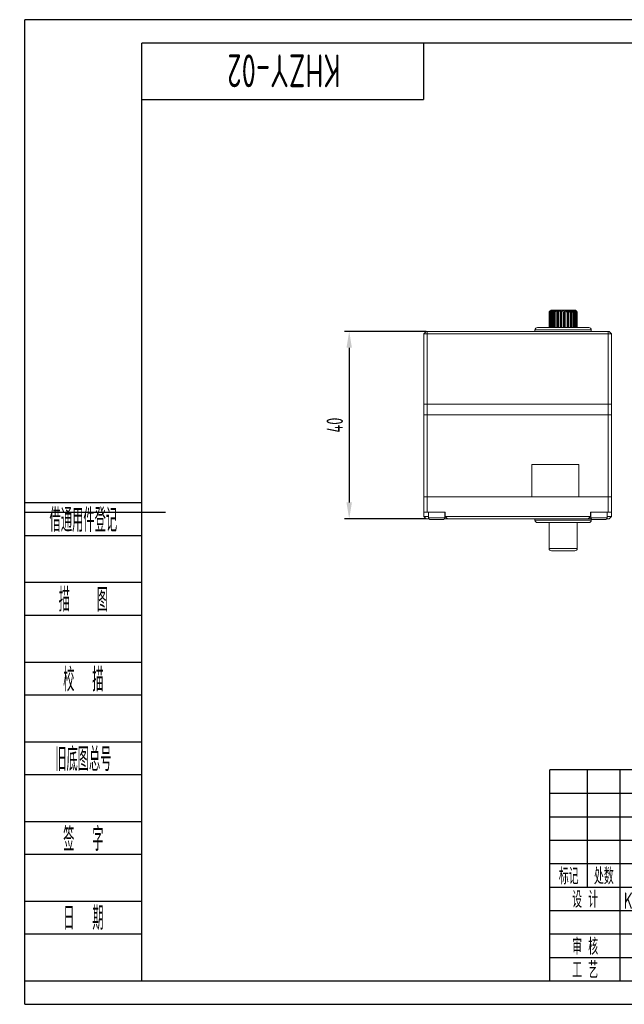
# Model space of a CAD drawing. Header units: inches. Extents: x -26 to 276, y -5 to 205.
# Tile 1 of 2: x -26 to 103, y -5 to 205. Entities that reach past the tile are written whole.
import ezdxf
from ezdxf.enums import TextEntityAlignment as Align

# ---------------------------------------------------------------- set-up
doc = ezdxf.new("R2010")
doc.units = ezdxf.units.IN
doc.header["$MEASUREMENT"] = 0
for name, color, linetype in [('02___PRT_ALL_AXES', 7, 'Continuous'), ('1轮廓实线层', 7, 'Continuous'), ('2细线层', 4, 'Continuous'), ('6文字层', 3, 'Continuous'), ('7标注层', 4, 'Continuous'), ('图框层', 7, 'Continuous')]:
    doc.layers.add(name, color=color, linetype=linetype)
doc.styles.add('PC_TEXTSTYLE', font='ISOCP.SHX', dxfattribs={"width": 0.707, "bigfont": 'GBCBIG.SHX'})
doc.dimstyles.new('GB_LINEAR', dxfattribs={"dimtxt": 3.5, "dimasz": 3.5, "dimexe": 1, "dimexo": 0, "dimgap": 1.5, "dimtad": 1, "dimdsep": 46, "dimtxsty": 'PC_TEXTSTYLE', "dimcen": 0, "dimclrd": 256, "dimclrt": 3, "dimadec": 0, "dimazin": 2, "dimtp": 0.1, "dimtm": 0.1, "dimtfac": 0.71, "dimtdec": 3, "dimtmove": 0, "dimatfit": 3, "dimfxl": 1, "dimtfill": 1, "dimarcsym": 0})

# ---------------------------------------------------------------- blocks, each defined once
blk = doc.blocks.new('ZwmFrameMain_A4^_^无分区图框^_^landscape')
at = {"layer": '1轮廓实线层'}
for p, q in [((123.5, 205), (123.5, 195)), ((0, 0), (0, 200)), ((267, 200), (0, 200)), ((267, 200), (267, 0)), ((-25, 100), (5, 100)), ((272, 100), (262, 100)), ((123.5, -5), (123.5, 5)), ((0, 0), (267, 0))]:
    blk.add_line(p, q, dxfattribs=at)
at = {"layer": '2细线层'}
for p, q in [((-25, -5), (-25, 205)), ((272, 205), (-25, 205)), ((272, 205), (272, -5)), ((-25, -5), (272, -5))]:
    blk.add_line(p, q, dxfattribs=at)
blk = doc.blocks.new('ZwmFrameMain_标题栏1')
at = {"layer": '1轮廓实线层'}
for p, q in [((-180, 0), (-180, 45)), ((0, 45), (-180, 45)), ((-172, 20), (-172, 45)), ((-165, 20), (-165, 45)), ((-145, 20), (-145, 45)), ((-130, 20), (-130, 45)), ((-120, 0), (-120, 45)), ((0, 0), (0, 45)), ((-60, 30), (0, 30)), ((-180, 20), (-60, 20)), ((-165, 0), (-165, 20)), ((-150, 0), (-150, 20)), ((-135, 0), (-135, 20)), ((-60, 15), (0, 15)), ((-180, 0), (0, 0))]:
    blk.add_line(p, q, dxfattribs=at)
at = {"layer": '1轮廓实线层', "color": 7}
for p, q in [((-60, 0), (-60, 45)), ((-180, 25), (-120, 25))]:
    blk.add_line(p, q, dxfattribs=at)
at = {"layer": '2细线层'}
for p, q in [((-180, 40), (-120, 40)), ((-180, 35), (-120, 35)), ((-180, 30), (-120, 30)), ((-90, 0), (-90, 20)), ((-75, 6), (-75, 20)), ((-180, 15), (-120, 15)), ((-120, 14), (-60, 14)), ((-112.5, 6), (-112.5, 14)), ((-105, 6), (-105, 14)), ((-97.5, 6), (-97.5, 14)), ((-180, 10), (-120, 10)), ((-180, 5), (-120, 5)), ((-120, 6), (-60, 6))]:
    blk.add_line(p, q, dxfattribs=at)
at = {"layer": '6文字层', "style": 'PC_TEXTSTYLE', "width": 0.667}
for s, p in [('标记', (-176, 22.5)), ('处数', (-168.5, 22.5)), (' 更改文件号 ', (-155, 22.5)), (' 签 字 ', (-137.5, 22.5)), (' 日期 ', (-125, 22.5)), (' 设 计 ', (-172.5, 17.51)), (' 标准化 ', (-142.5, 17.51)), (' 图 样 标 记 ', (-105, 17)), (' 重 量 ', (-82.5, 17)), (' 比 例 ', (-67.5, 17)), (' 审 核 ', (-172.5, 7.5)), (' 工 艺 ', (-172.5, 2.5)), (' 日 期 ', (-142.5, 2.5)), ('共       页', (-105, 3)), ('第       页', (-75, 3))]:
    blk.add_text(s, height=3.5, dxfattribs=at).set_placement(p, align=Align.MIDDLE)
at = {"layer": '6文字层', "style": 'PC_TEXTSTYLE', "flags": 8}
for tag, height, width, p, p2 in [('企业名称', 5, 3.445461, (-54.29, 34.82), (-5.27, 34.82)), ('产品名称或材料标记', 7, 1.034456, (-113.46, 28.64), (-66.42, 28.64)), ('图样名称', 5, 3.480264, (-54.79, 19.98), (-5.27, 19.98)), ('标准化', 3.5, 1.756036, (-133.83, 15.37), (-120.75, 15.37)), ('重量', 3.5, 2.448074, (-88.46, 7.54), (-76.55, 7.54)), ('比例', 3.5, 2.367734, (-73.35, 7.54), (-61.93, 7.54)), ('图样代号', 5, 3.489916, (-54.79, 5.63), (-5.52, 5.63)), ('审核', 3.5, 2.723972, (-163.99, 5.37), (-150.63, 5.37)), ('工艺', 3.5, 2.851598, (-164.21, 0.37), (-150.89, 0.37)), ('日期', 3.5, 2.733185, (-133.83, 0.37), (-120.75, 0.37)), ('共几页', 3.5, 0.953151, (-108.58, 1.48), (-101.56, 1.48))]:
    blk.add_attdef(tag, text='', height=height, dxfattribs=dict(at, width=width)).set_placement(p, p2, align=Align.FIT)
at = {"layer": '6文字层', "style": 'PC_TEXTSTYLE', "width": 9.901758, "flags": 8}
blk.add_attdef('设计', text='', height=3.5, rotation=359.5768, dxfattribs=at).set_placement((-164.23, 15.37), (-150.37, 15.27), align=Align.FIT)
at = {"layer": '6文字层', "color": 3, "style": 'PC_TEXTSTYLE', "width": 0.96618, "flags": 8}
blk.add_attdef('第几页', text='', height=3.5, dxfattribs=at).set_placement((-78.29, 1.5), (-71.16, 1.5), align=Align.FIT)
at = {"layer": '6文字层', "color": 0, "style": 'PC_TEXTSTYLE', "width": 0.715273, "flags": 8}
blk.add_attdef('图纸张数', text='', height=3.5, dxfattribs=at).set_placement((-2.66, -3.87), (4.46, -3.87), align=Align.FIT)
blk = doc.blocks.new('ZwmFrameMain_图样代号')
at = {"layer": '2细线层', "linetype": 'Continuous'}
for p in [(60, 0), (0, -12)]:
    blk.add_line(p, (60, -12), dxfattribs=at)
at = {"layer": '6文字层', "style": 'PC_TEXTSTYLE', "width": 2.827942}
blk.add_attdef('图样代号', text='', height=7, rotation=180, dxfattribs=at).set_placement((58.24, -2.4), (2.35, -2.4), align=Align.FIT)
blk = doc.blocks.new('ZwmFrameMain_附加栏')
at = {"layer": '2细线层'}
for p, q in [((-25, 102), (0, 102)), ((-25, 95), (0, 95)), ((-25, 85), (0, 85)), ((-25, 78), (0, 78)), ((-25, 68), (0, 68)), ((-25, 61), (0, 61)), ((-25, 51), (0, 51)), ((-25, 44), (0, 44)), ((-25, 34), (0, 34)), ((-25, 27), (0, 27)), ((-25, 17), (0, 17)), ((-25, 10), (0, 10)), ((-25, 0), (0, 0))]:
    blk.add_line(p, q, dxfattribs=at)
at = {"layer": '6文字层', "color": 3, "style": 'PC_TEXTSTYLE'}
for s, width, p in [('借通用件登记', 0.667, (-12.5, 98.5)), ('描   图', 0.6667, (-12.5, 81.5)), ('校  描', 0.667, (-12.5, 64.5)), ('旧底图总号', 0.667, (-12.5, 47.5)), ('签  字', 0.667, (-12.5, 30.5)), ('日  期', 0.667, (-12.49, 13.6))]:
    blk.add_text(s, height=5, dxfattribs=dict(at, width=width)).set_placement(p, align=Align.MIDDLE)
at = {"layer": '6文字层', "style": 'PC_TEXTSTYLE'}
for tag, width, p, p2 in [('借通用件登记', 0.671328, (-23.44, 86.36), (-1.25, 86.36)), ('描图', 2.120922, (-23.44, 69.36), (-1.25, 69.36)), ('校图', 2.149976, (-23.75, 52.06), (-1.25, 52.06)), ('旧底图总号', 0.761452, (-22.84, 35.67), (-1.86, 35.67)), ('签字', 2.026939, (-23.14, 18.37), (-1.56, 18.37)), ('日期', 1.89999, (-22.84, 1.37), (-2.17, 1.37))]:
    blk.add_attdef(tag, text='', height=5, dxfattribs=dict(at, width=width)).set_placement(p, p2, align=Align.FIT)
blk = doc.blocks.new('*D5')
at = {"layer": '7标注层', "color": 0, "lineweight": -2}
for p, q in [((60.63, 138.53), (43.19, 138.53)), ((60.63, 98.53), (43.19, 98.53))]:
    blk.add_line(p, q, dxfattribs=at)
at = {"layer": '7标注层', "lineweight": -2}
blk.add_line((44.19, 135.03), (44.19, 102.03), dxfattribs=at)
at = {"layer": '7标注层'}
for points in [[(44.77, 135.03), (43.61, 135.03), (44.19, 138.53)], [(43.61, 102.03), (44.77, 102.03), (44.19, 98.53)]]:
    blk.add_solid(points, dxfattribs=at)
at = {"layer": 'Defpoints', "color": 0}
for p in [(60.63, 138.53), (44.19, 98.53), (60.63, 98.53)]:
    blk.add_point(p, dxfattribs=at)
at = {"layer": '7标注层', "color": 3, "insert": (41.11, 118.53), "char_height": 3.5, "attachment_point": 5, "rotation": 90, "style": 'PC_TEXTSTYLE', "bg_fill": 3, "box_fill_scale": 1.25, "bg_fill_color": 257, "bg_fill_transparency": 0}
blk.add_mtext('40', dxfattribs=at)

msp = doc.modelspace()

# ---------------------------------------------------------------- linework, layer by layer
at = {"color": 7, "lineweight": 0}
for p, q in [((87.175, 143.002), (86.877, 142.681)), ((86.906, 142.746), (87.032, 142.873)), ((86.911, 142.681), (87.239, 142.982)), ((87.032, 142.873), (87.035, 142.876)), ((87.035, 142.876), (87.159, 142.999)), ((87.276, 142.938), (87.085, 142.681)), ((87.159, 142.999), (87.221, 143.06)), ((87.163, 142.681), (87.529, 143.01)), ((87.229, 143.06), (87.175, 143.002)), ((87.221, 143.06), (87.236, 143.074)), ((87.221, 143.06), (87.221, 143.05)), ((87.236, 143.067), (87.229, 143.06)), ((87.236, 143.074), (87.242, 143.081)), ((87.249, 143.081), (87.236, 143.067)), ((87.239, 142.982), (87.272, 143.011)), ((87.242, 143.081), (87.662, 143.081)), ((87.272, 143.011), (87.276, 143.016)), ((87.276, 143.016), (87.293, 143.031)), ((87.302, 142.972), (87.276, 142.938)), ((87.293, 143.031), (87.325, 143.06)), ((87.318, 142.993), (87.302, 142.972)), ((87.368, 143.06), (87.318, 142.993)), ((87.325, 143.06), (87.35, 143.081)), ((87.325, 143.06), (87.325, 143.003)), ((87.372, 143.065), (87.368, 143.06)), ((87.374, 143.067), (87.372, 143.065)), ((87.382, 143.081), (87.374, 143.067)), ((87.574, 142.96), (87.429, 142.711)), ((87.596, 142.938), (87.464, 142.681)), ((87.529, 143.01), (87.586, 143.06)), ((87.581, 142.681), (87.901, 142.981)), ((87.586, 143.06), (87.612, 143.081)), ((87.586, 143.06), (87.586, 142.96)), ((87.6, 142.946), (87.596, 142.938)), ((87.611, 142.966), (87.6, 142.946)), ((87.658, 143.056), (87.611, 142.966)), ((87.66, 143.06), (87.658, 143.056)), ((87.668, 143.081), (87.66, 143.06)), ((87.668, 143.081), (92.378, 143.081)), ((87.969, 142.96), (87.847, 142.581)), ((87.901, 142.981), (87.927, 143.005)), ((87.927, 143.005), (87.939, 143.016)), ((87.939, 143.016), (87.986, 143.06)), ((87.973, 142.981), (88.067, 142.981)), ((87.986, 143.06), (88.013, 143.081)), ((87.986, 143.06), (87.986, 142.96)), ((88.067, 142.981), (87.991, 142.681)), ((88.087, 143.06), (88.067, 142.981)), ((88.089, 143.065), (88.087, 143.06)), ((88.089, 143.081), (88.089, 143.075)), ((88.089, 143.075), (88.089, 143.065)), ((88.139, 142.681), (88.413, 142.968)), ((88.413, 142.968), (88.425, 142.981)), ((88.425, 142.981), (88.441, 142.998)), ((88.441, 142.998), (88.45, 143.007)), ((88.45, 143.007), (88.501, 143.06)), ((88.481, 142.96), (88.463, 142.581)), ((88.501, 143.06), (88.526, 143.081)), ((88.501, 143.06), (88.501, 142.963)), ((88.618, 143.081), (88.623, 143.06)), ((88.623, 143.06), (88.625, 142.981)), ((88.625, 142.981), (88.632, 142.681)), ((88.629, 142.581), (88.944, 142.96)), ((88.802, 142.681), (89.021, 142.962)), ((89.021, 142.962), (89.036, 142.981)), ((89.036, 142.981), (89.047, 142.995)), ((89.047, 142.995), (89.099, 143.06)), ((89.075, 142.96), (89.163, 142.581)), ((89.099, 143.06), (89.12, 143.081)), ((89.099, 143.06), (89.099, 142.981)), ((89.222, 143.081), (89.233, 143.06)), ((89.233, 143.06), (89.257, 142.981)), ((89.233, 142.981), (89.233, 143.06)), ((89.257, 142.981), (89.347, 142.681)), ((89.344, 142.581), (89.578, 142.96)), ((89.529, 142.681), (89.683, 142.959)), ((89.683, 142.959), (89.697, 142.983)), ((89.697, 142.983), (89.741, 143.06)), ((89.727, 142.939), (89.81, 142.773)), ((89.737, 142.981), (89.81, 142.981)), ((89.741, 143.06), (89.758, 143.081)), ((89.741, 143.06), (89.741, 142.981)), ((89.862, 143.081), (89.879, 143.06)), ((89.879, 143.06), (89.924, 142.981)), ((89.879, 142.981), (89.879, 143.06)), ((89.924, 142.981), (90.091, 142.681)), ((90.088, 142.581), (90.227, 142.96)), ((90.273, 142.681), (90.358, 142.964)), ((90.358, 142.964), (90.361, 142.975)), ((90.361, 142.975), (90.363, 142.981)), ((90.363, 142.981), (90.387, 143.06)), ((90.363, 142.96), (90.64, 142.581)), ((90.387, 143.06), (90.398, 143.081)), ((90.387, 143.06), (90.387, 142.981)), ((90.5, 143.081), (90.521, 143.06)), ((90.521, 143.06), (90.584, 142.981)), ((90.521, 142.981), (90.521, 143.06)), ((90.584, 142.981), (90.817, 142.681)), ((90.815, 142.581), (90.85, 142.96)), ((90.975, 142.96), (91.323, 142.581)), ((90.988, 142.681), (90.995, 142.981)), ((90.995, 142.981), (90.997, 143.06)), ((90.997, 143.06), (91.002, 143.081)), ((91.094, 143.081), (91.118, 143.06)), ((91.118, 143.06), (91.195, 142.981)), ((91.118, 142.981), (91.118, 143.06)), ((91.195, 142.981), (91.455, 142.708)), ((91.53, 143.075), (91.531, 143.081)), ((91.532, 143.06), (91.53, 143.075)), ((91.553, 142.981), (91.532, 143.06)), ((91.629, 142.681), (91.553, 142.981)), ((91.572, 142.905), (91.911, 142.581)), ((91.607, 143.081), (91.633, 143.06)), ((91.633, 143.06), (91.719, 142.981)), ((91.633, 142.981), (91.633, 143.06)), ((91.719, 142.981), (91.807, 142.899)), ((91.807, 142.899), (91.957, 142.758)), ((91.96, 143.06), (91.951, 143.081)), ((91.961, 143.056), (91.96, 143.06)), ((92.156, 142.681), (91.961, 143.056)), ((92.001, 142.981), (92.017, 142.981)), ((92.007, 143.081), (92.034, 143.06)), ((92.034, 143.06), (92.155, 142.953)), ((92.034, 142.981), (92.034, 143.06)), ((92.068, 142.851), (92.201, 142.731)), ((92.155, 142.953), (92.171, 142.938)), ((92.171, 142.938), (92.457, 142.681)), ((92.241, 143.074), (92.237, 143.081)), ((92.252, 143.06), (92.241, 143.074)), ((92.326, 142.961), (92.252, 143.06)), ((92.27, 143.081), (92.278, 143.074)), ((92.278, 143.074), (92.286, 143.067)), ((92.286, 143.067), (92.294, 143.06)), ((92.294, 143.06), (92.326, 143.031)), ((92.294, 143.003), (92.294, 143.06)), ((92.326, 143.031), (92.366, 142.995)), ((92.535, 142.681), (92.326, 142.961)), ((92.366, 142.995), (92.386, 142.977)), ((92.374, 143.077), (92.371, 143.081)), ((92.39, 143.06), (92.374, 143.077)), ((92.378, 143.081), (92.391, 143.067)), ((92.386, 142.977), (92.429, 142.938)), ((92.431, 143.017), (92.39, 143.06)), ((92.391, 143.067), (92.395, 143.064)), ((92.395, 143.064), (92.399, 143.06)), ((92.399, 143.06), (92.429, 143.03)), ((92.399, 143.05), (92.399, 143.06)), ((92.429, 143.03), (92.461, 142.999)), ((92.429, 142.938), (92.709, 142.681)), ((92.743, 142.681), (92.431, 143.017)), ((92.461, 142.999), (92.587, 142.873)), ((92.587, 142.873), (92.714, 142.746)), ((86.841, 142.681), (86.859, 142.698)), ((86.841, 139.331), (86.841, 142.681)), ((86.877, 142.605), (86.853, 142.581)), ((86.853, 142.581), (86.876, 142.581)), ((86.853, 142.581), (86.853, 139.331)), ((86.859, 142.698), (86.906, 142.746)), ((86.876, 139.331), (86.876, 142.581)), ((86.877, 142.681), (86.911, 142.681)), ((86.877, 142.681), (86.877, 139.331)), ((86.911, 139.331), (86.911, 142.681)), ((87.085, 142.668), (87.016, 142.581)), ((87.016, 142.581), (87.084, 142.581)), ((87.016, 142.581), (87.016, 139.331)), ((87.084, 139.331), (87.084, 142.581)), ((87.085, 142.681), (87.163, 142.681)), ((87.085, 142.681), (87.085, 139.331)), ((87.163, 139.331), (87.163, 142.681)), ((87.429, 142.711), (87.354, 142.581)), ((87.354, 142.581), (87.462, 142.581)), ((87.354, 142.581), (87.354, 139.331)), ((87.462, 139.331), (87.462, 142.581)), ((87.464, 142.681), (87.581, 142.681)), ((87.464, 142.681), (87.464, 139.331)), ((87.581, 139.331), (87.581, 142.681)), ((87.847, 142.581), (87.988, 142.581)), ((87.847, 142.581), (87.847, 139.331)), ((87.988, 139.331), (87.988, 142.581)), ((87.991, 142.681), (88.139, 142.681)), ((87.991, 142.681), (87.991, 139.331)), ((88.139, 139.331), (88.139, 142.681)), ((88.463, 142.581), (88.629, 142.581)), ((88.463, 142.581), (88.463, 139.331)), ((88.629, 139.331), (88.629, 142.581)), ((88.632, 142.681), (88.802, 142.681)), ((88.632, 142.681), (88.632, 139.331)), ((88.802, 139.331), (88.802, 142.681)), ((89.163, 142.581), (89.344, 142.581)), ((89.163, 142.581), (89.163, 139.331)), ((89.344, 139.331), (89.344, 142.581)), ((89.347, 142.681), (89.529, 142.681)), ((89.347, 142.681), (89.347, 139.331)), ((89.529, 139.331), (89.529, 142.681)), ((89.81, 142.773), (89.905, 142.581)), ((89.905, 142.581), (90.088, 142.581)), ((89.905, 142.581), (89.905, 139.331)), ((90.088, 139.331), (90.088, 142.581)), ((90.091, 142.681), (90.273, 142.681)), ((90.091, 142.681), (90.091, 139.331)), ((90.273, 139.331), (90.273, 142.681)), ((90.64, 142.581), (90.815, 142.581)), ((90.64, 142.581), (90.64, 139.331)), ((90.815, 139.331), (90.815, 142.581)), ((90.817, 142.681), (90.988, 142.681)), ((90.817, 142.681), (90.817, 139.331)), ((90.988, 139.331), (90.988, 142.681)), ((91.323, 142.581), (91.478, 142.581)), ((91.323, 142.581), (91.323, 139.331)), ((91.455, 142.708), (91.48, 142.681)), ((91.478, 139.331), (91.478, 142.581)), ((91.48, 142.681), (91.629, 142.681)), ((91.48, 142.681), (91.48, 139.331)), ((91.629, 139.331), (91.629, 142.681)), ((91.911, 142.581), (92.037, 142.581)), ((91.911, 142.581), (91.911, 139.331)), ((91.957, 142.758), (92.039, 142.681)), ((92.037, 139.331), (92.037, 142.581)), ((92.039, 142.681), (92.156, 142.681)), ((92.039, 142.681), (92.039, 139.331)), ((92.156, 139.331), (92.156, 142.681)), ((92.201, 142.731), (92.367, 142.581)), ((92.367, 142.581), (92.455, 142.581)), ((92.367, 142.581), (92.367, 139.331)), ((92.455, 139.331), (92.455, 142.581)), ((92.457, 142.681), (92.535, 142.681)), ((92.457, 142.681), (92.457, 139.331)), ((92.498, 142.731), (92.519, 142.711)), ((92.519, 142.711), (92.543, 142.69)), ((92.535, 139.331), (92.535, 142.681)), ((92.543, 142.69), (92.662, 142.581)), ((92.662, 142.581), (92.708, 142.581)), ((92.662, 142.581), (92.662, 139.331)), ((92.708, 139.331), (92.708, 142.581)), ((92.709, 142.681), (92.743, 142.681)), ((92.709, 142.681), (92.709, 139.331)), ((92.714, 142.746), (92.761, 142.698)), ((92.743, 139.331), (92.743, 142.681)), ((92.743, 142.616), (92.778, 142.581)), ((92.761, 142.698), (92.778, 142.681)), ((92.778, 142.681), (92.778, 139.331)), ((83.81, 138.831), (95.81, 138.831)), ((83.81, 138.531), (83.81, 138.831)), ((84.31, 139.331), (95.31, 139.331)), ((95.81, 138.531), (95.81, 138.831)), ((60.635, 138.531), (60.135, 138.031)), ((60.135, 138.031), (100.135, 138.031)), ((60.135, 99.031), (60.135, 138.031)), ((60.635, 138.531), (99.635, 138.531)), ((60.835, 99.931), (60.835, 138.531)), ((99.435, 99.931), (99.435, 138.531)), ((99.635, 138.531), (100.135, 138.031)), ((100.135, 99.031), (100.135, 138.031)), ((100.135, 123.031), (60.135, 123.031)), ((100.135, 120.731), (60.135, 120.731)), ((83.132, 108.831), (83.132, 110.131)), ((93.132, 110.131), (83.132, 110.131)), ((93.132, 108.831), (93.132, 110.131)), ((83.132, 103.231), (83.132, 108.831)), ((93.132, 103.231), (93.132, 108.831)), ((60.135, 103.231), (100.135, 103.231)), ((60.135, 99.931), (64.635, 99.931)), ((61.085, 99.031), (60.135, 99.031)), ((60.635, 98.531), (60.135, 99.031)), ((64.585, 98.731), (61.085, 98.731)), ((95.685, 99.031), (64.585, 99.031)), ((64.635, 99.931), (64.635, 99.031)), ((64.635, 99.031), (65.135, 98.531)), ((95.135, 98.531), (95.635, 99.031)), ((95.635, 99.931), (95.635, 99.031)), ((95.635, 99.931), (100.135, 99.931)), ((99.185, 98.731), (95.685, 98.731)), ((100.135, 99.031), (99.185, 99.031)), ((100.135, 99.031), (99.635, 98.531)), ((61.166, 98.531), (60.635, 98.531)), ((64.285, 98.431), (61.385, 98.431)), ((95.766, 98.531), (64.504, 98.531)), ((83.81, 98.531), (83.81, 98.231)), ((95.81, 98.231), (83.81, 98.231)), ((95.31, 97.731), (84.31, 97.731)), ((86.81, 97.731), (86.81, 92.231)), ((92.81, 97.731), (92.81, 92.231)), ((95.81, 98.487), (95.81, 98.231)), ((98.885, 98.431), (95.985, 98.431)), ((99.635, 98.531), (99.104, 98.531)), ((92.81, 92.231), (86.81, 92.231)), ((92.31, 91.731), (87.31, 91.731))]:
    msp.add_line(p, q, dxfattribs=at)
for centre, radius, start, end in [((84.31, 138.831), 0.5, 90, 180), ((95.31, 138.831), 0.5, 0, 90), ((61.385, 98.731), 0.3, 180, 270), ((64.285, 98.731), 0.3, 270, 0), ((95.985, 98.731), 0.3, 180, 270), ((98.885, 98.731), 0.3, 270, 0), ((84.31, 98.231), 0.5, 180, 270), ((95.31, 98.231), 0.5, 270, 0), ((87.31, 92.231), 0.5, 180, 270), ((92.31, 92.231), 0.5, 270, 0)]:
    msp.add_arc(centre, radius, start, end, dxfattribs=at)
at = {"layer": '02___PRT_ALL_AXES', "color": 7, "lineweight": 0}
for p, q in [((61.085, 99.931), (61.085, 98.731)), ((64.585, 99.931), (64.585, 98.731)), ((95.685, 99.931), (95.685, 98.731)), ((99.185, 99.931), (99.185, 98.731))]:
    msp.add_line(p, q, dxfattribs=at)

# ---------------------------------------------------------------- block references
at = {"layer": '图框层'}
for name in ['ZwmFrameMain_A4^_^无分区图框^_^landscape', 'ZwmFrameMain_附加栏']:
    msp.add_blockref(name, (0, 0), dxfattribs=at)
ref = msp.add_blockref('ZwmFrameMain_图样代号', (0, 200), dxfattribs=at)
ref.add_attrib('图样代号', 'KHZY-02', dxfattribs={"layer": '6文字层', "height": 7, "rotation": 180, "style": 'PC_TEXTSTYLE', "width": 0.707}).set_placement((30.293, 197.597), align=Align.CENTER)
ref = msp.add_blockref('ZwmFrameMain_标题栏1', (267, 0), dxfattribs=at)
ref.add_attrib('设计', 'Kerry', (102.771, 15.372), dxfattribs={"layer": '6文字层', "height": 3.5, "rotation": 359.57685, "style": 'PC_TEXTSTYLE', "width": 0.707})
ref.add_attrib('日期', '2023/11/7', dxfattribs={"layer": '6文字层', "height": 3.5, "style": 'PC_TEXTSTYLE', "width": 0.650093}).set_placement((133.165, 0.371), (146.248, 0.371), align=Align.FIT)
ref.add_attrib('图样名称', '单轴舵机40×20×40系列外观尺寸图', dxfattribs={"layer": '6文字层', "height": 5, "style": 'PC_TEXTSTYLE', "width": 0.707}).set_placement((236.973, 19.978), align=Align.CENTER)
ref.add_attrib('图样代号', 'KHZY-02', dxfattribs={"layer": '6文字层', "height": 5, "style": 'PC_TEXTSTYLE', "width": 0.707}).set_placement((236.85, 5.63), align=Align.CENTER)
ref.add_attrib('比例', '1:1', dxfattribs={"layer": '6文字层', "height": 3.5, "style": 'PC_TEXTSTYLE', "width": 0.707}).set_placement((199.359, 7.542), align=Align.CENTER)

# ---------------------------------------------------------------- next in the draw order: dimensions: what is measured, and where the dimension line sits
at = {"layer": '7标注层'}
dim = msp.add_linear_dim(base=(44.191, 98.531), p1=(60.635, 138.531), p2=(60.635, 98.531), angle=90, dimstyle='GB_LINEAR', override={"dimscale": 1, "dimgap": 1.5, "dimtad": 1, "dimjust": 0, "dimdec": 2, "dimlfac": 1, "dimse1": 0, "dimse2": 0, "dimsd1": 0, "dimsd2": 0, "dimclrd": 256, "dimclre": 0, "dimtofl": 1, "dimtvp": 0.1}, dxfattribs=at)
dim.commit()
dim.dimension.update_dxf_attribs({"geometry": '*D5', "text_midpoint": (41.114, 118.531)})

doc.saveas('drawing.dxf')
